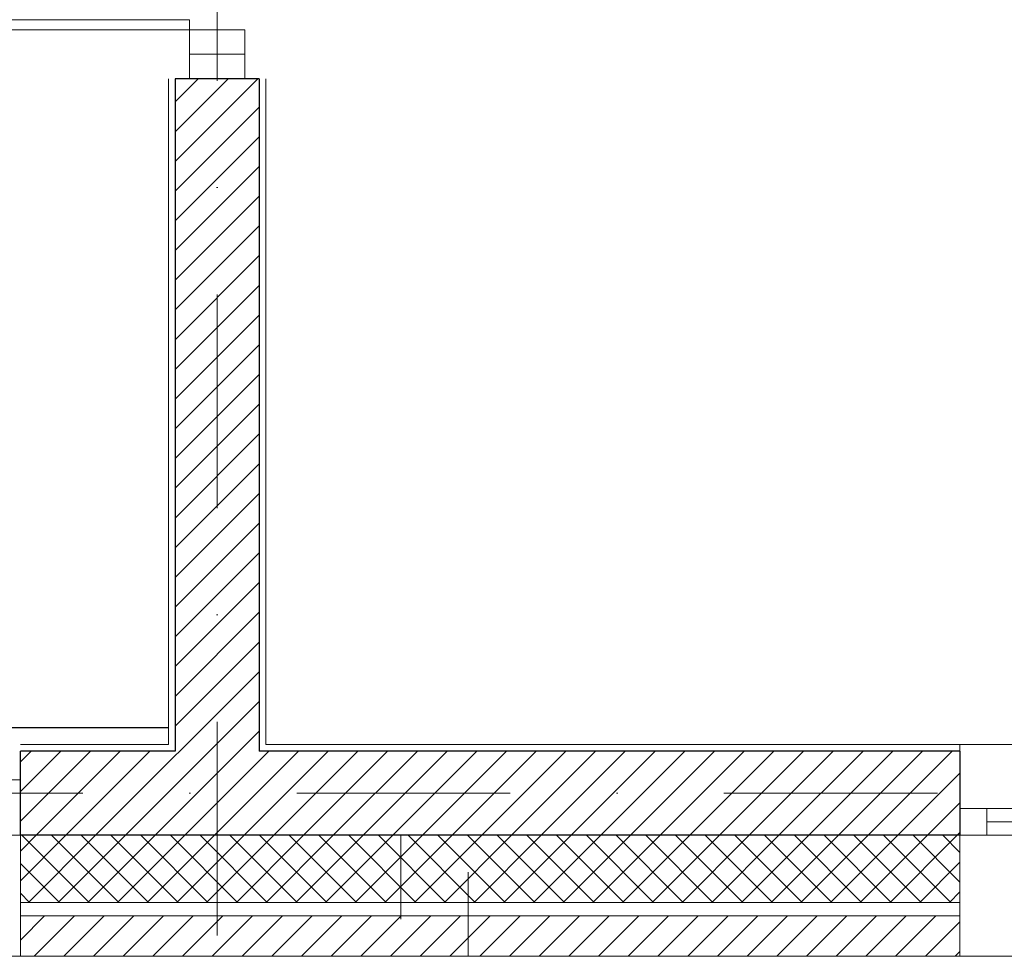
# Model space of a CAD drawing. Header units: metres. Extents: x 10441 to 19716, y -6570 to 1447.
# Tile 87 of 136: x 17022 to 17315, y -4289 to -4011. Entities that reach past the tile are written whole.
import ezdxf
from ezdxf.enums import TextEntityAlignment as Align

# ---------------------------------------------------------------- set-up
doc = ezdxf.new("R2010")
doc.units = ezdxf.units.M
doc.header["$MEASUREMENT"] = 0
doc.linetypes.add('8', pattern=[0.5, 0.25, -0.25])
doc.linetypes.add('DASHDOT', pattern=[25.4, 12.7, -6.35, 0, -6.35])
for name, color, linetype, lineweight in [('#elektryczne', 8, 'Continuous', 20), ('A_B.CIENKIE', 8, 'Continuous', 9), ('A_DRZWI', 8, 'Continuous', 5), ('A_HACZE', 8, 'Continuous', 5), ('A_OSIE', 8, 'Continuous', 13), ('A_OZACZENIE DRZWI', 8, 'Continuous', 13), ('A_OZNACZENIA OKIEN', 8, 'Continuous', 13), ('A_PROJEKTOWANE ŚCIANY MUROWANE NOŚNE', 8, 'Continuous', 30), ('A_STAL CIENKIE', 8, 'Continuous', 0), ('A_STOLARKA', 8, 'Continuous', 5), ('A_TYNK', 8, 'Continuous', 5), ('EB_CCTV', 4, 'Continuous', 5)]:
    doc.layers.add(name, color=color, linetype=linetype, lineweight=lineweight)
doc.styles.add('m1_romans', font='romans.shx', dxfattribs={"width": 0.8})

# ---------------------------------------------------------------- blocks, each defined once
blk = doc.blocks.new('podkład')
at = {"layer": 'A_B.CIENKIE', "color": 8, "linetype": '8', "ltscale": 100}
for p, q in [((12953.49, -3333.65), (12953.49, -2008.7)), ((12973.49, -3344.7), (12973.49, -2008.7))]:
    blk.add_line(p, q, dxfattribs=at)
at = {"layer": 'A_DRZWI', "color": 8, "ltscale": 2}
blk.add_line((12890.55, -1776.42), (12907.05, -1776.42), dxfattribs=at)
for points in [[(12802.55, -1769.14), (12802.55, -1766.14), (12890.55, -1766.14), (12890.55, -1769.14)], [(12907.05, -1769.14), (12907.05, -1783.7), (12890.55, -1783.7), (12890.55, -1769.14)], [(12825.75, -1992.2), (12840.3, -1992.2), (12840.3, -2008.7), (12825.75, -2008.7)]]:
    blk.add_lwpolyline(points, close=True, dxfattribs=at)
at = {"layer": 'A_HACZE', "color": 8, "linetype": 'Continuous'}
for p, q in [((12910.89, -1783.7), (12886.3, -1808.29)), ((12902.05, -1783.7), (12886.3, -1799.45)), ((12893.21, -1783.7), (12886.3, -1790.61)), ((12911.3, -1792.13), (12886.3, -1817.13)), ((12911.3, -1800.97), (12886.3, -1825.97)), ((12911.3, -1809.81), (12886.3, -1834.81)), ((12911.3, -1818.64), (12886.3, -1843.64)), ((12911.3, -1827.48), (12886.3, -1852.48)), ((12911.3, -1836.32), (12886.3, -1861.32)), ((12911.3, -1845.16), (12886.3, -1870.16)), ((12911.3, -1854), (12886.3, -1879)), ((12911.3, -1862.84), (12886.3, -1887.84)), ((12911.3, -1871.68), (12886.3, -1896.68)), ((12911.3, -1880.52), (12886.3, -1905.52)), ((12911.3, -1889.35), (12886.3, -1914.35)), ((12911.3, -1898.19), (12886.3, -1923.19)), ((12911.3, -1907.03), (12886.3, -1932.03)), ((12911.3, -1915.87), (12886.3, -1940.87)), ((12911.3, -1924.71), (12886.3, -1949.71)), ((12911.3, -1933.55), (12886.3, -1958.55)), ((12911.3, -1942.39), (12886.3, -1967.39)), ((12911.3, -1951.23), (12886.3, -1976.23)), ((12911.3, -1960.07), (12862.67, -2008.7)), ((12911.3, -1968.9), (12871.51, -2008.7)), ((12911.3, -1977.74), (12880.34, -2008.7)), ((12861.15, -1983.7), (12840.3, -2004.55)), ((12852.31, -1983.7), (12840.3, -1995.71)), ((12843.47, -1983.7), (12840.3, -1986.87)), ((12869.99, -1983.7), (12844.99, -2008.7)), ((12878.83, -1983.7), (12853.83, -2008.7)), ((12914.18, -1983.7), (12889.18, -2008.7)), ((12923.02, -1983.7), (12898.02, -2008.7)), ((12931.86, -1983.7), (12906.86, -2008.7)), ((12940.7, -1983.7), (12915.7, -2008.7)), ((12949.54, -1983.7), (12924.54, -2008.7)), ((12958.38, -1983.7), (12933.38, -2008.7)), ((12967.22, -1983.7), (12942.22, -2008.7)), ((12976.06, -1983.7), (12951.06, -2008.7)), ((12984.89, -1983.7), (12959.89, -2008.7)), ((12993.73, -1983.7), (12968.73, -2008.7)), ((13002.57, -1983.7), (12977.57, -2008.7)), ((13011.41, -1983.7), (12986.41, -2008.7)), ((13020.25, -1983.7), (12995.25, -2008.7)), ((13029.09, -1983.7), (13004.09, -2008.7)), ((13037.93, -1983.7), (13012.93, -2008.7)), ((13046.77, -1983.7), (13021.77, -2008.7)), ((13055.61, -1983.7), (13030.61, -2008.7)), ((13064.44, -1983.7), (13039.44, -2008.7)), ((13073.28, -1983.7), (13048.28, -2008.7)), ((13082.12, -1983.7), (13057.12, -2008.7)), ((13090.96, -1983.7), (13065.96, -2008.7)), ((13099.8, -1983.7), (13074.8, -2008.7)), ((13108.64, -1983.7), (13083.64, -2008.7)), ((13117.48, -1983.7), (13092.48, -2008.7)), ((13119.8, -1990.21), (13101.32, -2008.7)), ((13119.8, -1999.05), (13110.15, -2008.7)), ((12853.83, -2008.7), (12840.3, -2022.23)), ((12844.99, -2008.7), (12840.3, -2013.39)), ((12860.72, -2028.7), (12840.72, -2008.7)), ((12862.67, -2008.7), (12842.67, -2028.7)), ((12869.56, -2028.7), (12849.56, -2008.7)), ((12871.51, -2008.7), (12851.51, -2028.7)), ((12878.4, -2028.7), (12858.4, -2008.7)), ((12880.34, -2008.7), (12860.34, -2028.7)), ((12887.23, -2028.7), (12867.23, -2008.7)), ((12889.18, -2008.7), (12869.18, -2028.7)), ((12896.07, -2028.7), (12876.07, -2008.7)), ((12898.02, -2008.7), (12878.02, -2028.7)), ((12904.91, -2028.7), (12884.91, -2008.7)), ((12906.86, -2008.7), (12886.86, -2028.7)), ((12913.75, -2028.7), (12893.75, -2008.7)), ((12915.7, -2008.7), (12895.7, -2028.7)), ((12922.59, -2028.7), (12902.59, -2008.7)), ((12924.54, -2008.7), (12904.54, -2028.7)), ((12931.43, -2028.7), (12911.43, -2008.7)), ((12933.38, -2008.7), (12913.38, -2028.7)), ((12940.27, -2028.7), (12920.27, -2008.7)), ((12942.22, -2008.7), (12922.22, -2028.7)), ((12949.11, -2028.7), (12929.11, -2008.7)), ((12951.06, -2008.7), (12931.06, -2028.7)), ((12957.95, -2028.7), (12937.95, -2008.7)), ((12959.89, -2008.7), (12939.89, -2028.7)), ((12966.78, -2028.7), (12946.78, -2008.7)), ((12968.73, -2008.7), (12948.73, -2028.7)), ((12975.62, -2028.7), (12955.62, -2008.7)), ((12977.57, -2008.7), (12957.57, -2028.7)), ((12984.46, -2028.7), (12964.46, -2008.7)), ((12986.41, -2008.7), (12966.41, -2028.7)), ((12993.3, -2028.7), (12973.3, -2008.7)), ((12995.25, -2008.7), (12975.25, -2028.7)), ((13002.14, -2028.7), (12982.14, -2008.7)), ((13004.09, -2008.7), (12984.09, -2028.7)), ((13010.98, -2028.7), (12990.98, -2008.7)), ((13012.93, -2008.7), (12992.93, -2028.7)), ((13019.82, -2028.7), (12999.82, -2008.7)), ((13021.77, -2008.7), (13001.77, -2028.7)), ((13028.66, -2028.7), (13008.66, -2008.7)), ((13030.61, -2008.7), (13010.61, -2028.7)), ((13037.49, -2028.7), (13017.49, -2008.7)), ((13039.44, -2008.7), (13019.44, -2028.7)), ((13046.33, -2028.7), (13026.33, -2008.7)), ((13048.28, -2008.7), (13028.28, -2028.7)), ((13055.17, -2028.7), (13035.17, -2008.7)), ((13057.12, -2008.7), (13037.12, -2028.7)), ((13064.01, -2028.7), (13044.01, -2008.7)), ((13065.96, -2008.7), (13045.96, -2028.7)), ((13072.85, -2028.7), (13052.85, -2008.7)), ((13074.8, -2008.7), (13054.8, -2028.7)), ((13081.69, -2028.7), (13061.69, -2008.7)), ((13083.64, -2008.7), (13063.64, -2028.7)), ((13090.53, -2028.7), (13070.53, -2008.7)), ((13092.48, -2008.7), (13072.48, -2028.7)), ((13099.37, -2028.7), (13079.37, -2008.7)), ((13101.32, -2008.7), (13081.32, -2028.7)), ((13108.21, -2028.7), (13088.21, -2008.7)), ((13110.15, -2008.7), (13090.15, -2028.7)), ((13117.04, -2028.7), (13097.04, -2008.7)), ((13118.99, -2008.7), (13098.99, -2028.7)), ((13119.8, -2022.62), (13105.88, -2008.7)), ((13119.8, -2013.78), (13114.72, -2008.7)), ((13119.8, -2007.89), (13118.99, -2008.7)), ((12851.88, -2028.7), (12840.3, -2017.12)), ((13119.8, -2016.73), (13107.83, -2028.7)), ((12843.04, -2028.7), (12840.3, -2025.96)), ((13119.8, -2025.57), (13116.67, -2028.7)), ((12847.51, -2032.7), (12840.3, -2039.9)), ((12856.34, -2032.7), (12844.34, -2044.7)), ((12865.18, -2032.7), (12853.18, -2044.7)), ((12874.02, -2032.7), (12862.02, -2044.7)), ((12882.86, -2032.7), (12870.86, -2044.7)), ((12891.7, -2032.7), (12879.7, -2044.7)), ((12900.54, -2032.7), (12888.54, -2044.7)), ((12909.38, -2032.7), (12897.38, -2044.7)), ((12918.22, -2032.7), (12906.22, -2044.7)), ((12927.06, -2032.7), (12915.06, -2044.7)), ((12935.89, -2032.7), (12923.89, -2044.7)), ((12944.73, -2032.7), (12932.73, -2044.7)), ((12953.57, -2032.7), (12941.57, -2044.7)), ((12962.41, -2032.7), (12950.41, -2044.7)), ((12971.25, -2032.7), (12959.25, -2044.7)), ((12980.09, -2032.7), (12968.09, -2044.7)), ((12988.93, -2032.7), (12976.93, -2044.7)), ((12997.77, -2032.7), (12985.77, -2044.7)), ((13006.61, -2032.7), (12994.61, -2044.7)), ((13015.44, -2032.7), (13003.44, -2044.7)), ((13024.28, -2032.7), (13012.28, -2044.7)), ((13033.12, -2032.7), (13021.12, -2044.7)), ((13041.96, -2032.7), (13029.96, -2044.7)), ((13050.8, -2032.7), (13038.8, -2044.7)), ((13059.64, -2032.7), (13047.64, -2044.7)), ((13068.48, -2032.7), (13056.48, -2044.7)), ((13077.32, -2032.7), (13065.32, -2044.7)), ((13086.15, -2032.7), (13074.15, -2044.7)), ((13094.99, -2032.7), (13082.99, -2044.7)), ((13103.83, -2032.7), (13091.83, -2044.7)), ((13112.67, -2032.7), (13100.67, -2044.7)), ((13119.8, -2034.41), (13109.51, -2044.7)), ((13119.8, -2043.25), (13118.35, -2044.7))]:
    blk.add_line(p, q, dxfattribs=at)
at = {"layer": 'A_OSIE', "color": 8, "linetype": 'DASHDOT', "ltscale": 5}
for p, q in [((12898.8, -449.79), (12898.8, -2335.96)), ((14256.99, -1996.2), (10108.73, -1996.2))]:
    blk.add_line(p, q, dxfattribs=at)
at = {"layer": 'A_PROJEKTOWANE ŚCIANY MUROWANE NOŚNE', "color": 8}
for p, q in [((12886.3, -1783.7), (12886.3, -1983.7)), ((12911.3, -1783.7), (12886.3, -1783.7)), ((12911.3, -1783.7), (12911.3, -1983.7)), ((12886.3, -1983.7), (12840.3, -1983.7)), ((12840.3, -2008.7), (12840.3, -1983.7)), ((13119.8, -1983.7), (12911.3, -1983.7)), ((13119.8, -1983.7), (13119.8, -2008.7)), ((13119.8, -2008.7), (12840.3, -2008.7))]:
    blk.add_line(p, q, dxfattribs=at)
at = {"layer": 'A_STAL CIENKIE', "color": 8, "linetype": '8', "ltscale": 100}
blk.add_line((10470.62, -2044.7), (13910.62, -2044.7), dxfattribs=at)
at = {"layer": 'A_STOLARKA', "color": 8}
for p, q in [((13119.8, -2044.7), (13119.8, -1981.7)), ((13119.8, -1981.7), (13231.8, -1981.7)), ((13231.8, -2000.7), (13119.8, -2000.7)), ((13119.8, -2008.7), (13119.8, -2000.7)), ((13119.8, -2000.7), (13127.8, -2000.7)), ((13127.8, -2000.7), (13127.8, -2008.7)), ((13223.8, -2004.7), (13127.8, -2004.7)), ((13223.8, -2008.7), (13119.8, -2008.7)), ((13127.8, -2008.7), (13119.8, -2008.7)), ((13231.8, -2044.7), (13119.8, -2044.7))]:
    blk.add_line(p, q, dxfattribs=at)
at = {"layer": 'A_TYNK', "color": 8}
for p, q in [((12884.3, -1981.7), (12884.3, -1783.7)), ((12913.3, -1981.7), (12913.3, -1783.7)), ((12840.3, -1981.7), (12884.3, -1981.7)), ((13119.8, -1981.7), (12913.3, -1981.7))]:
    blk.add_line(p, q, dxfattribs=at)
at = {"layer": 'A_TYNK', "color": 8, "linetype": 'Continuous'}
for p, q in [((12840.3, -2008.7), (12840.3, -2028.7)), ((13119.8, -2028.7), (12840.3, -2028.7)), ((12840.3, -2028.7), (12840.3, -2044.7)), ((13119.8, -2028.7), (12840.3, -2028.7)), ((13119.8, -2028.7), (13119.8, -2044.7)), ((13119.8, -2032.7), (12840.3, -2032.7)), ((13119.8, -2044.7), (12840.3, -2044.7))]:
    blk.add_line(p, q, dxfattribs=at)
at = {"layer": 'A_OZACZENIE DRZWI', "color": 8, "ltscale": 0.1, "style": 'm1_romans', "width": 0.8}
for rotation, p in [(98.4861, (12735.07, -773.13)), (360, (12573.8, -1012.7)), (90, (11565.29, -1150.14)), (90, (11872.29, -1150.14)), (90, (12230.03, -1245.64)), (90, (12385.87, -1249.44)), (90, (11565.29, -1370.89)), (90, (11872.29, -1370.89)), (90, (12230.03, -1370.89)), (90, (12389.3, -1370.89)), (90, (11748.79, -1556.15)), (90, (11986.6, -1556.15)), (90, (12389.3, -1556.15)), (360, (12235.05, -1664.2)), (360, (12235.05, -1880.2)), (90, (11745.78, -2001.94))]:
    blk.add_attdef('SZEROKOSC', text='', height=10, rotation=rotation, dxfattribs=at).set_placement(p, align=Align.BOTTOM_CENTER)
for rotation, p in [(98.4861, (12738.56, -773.47)), (360, (12572.95, -1016.09)), (90, (11568.68, -1150.99)), (90, (11875.68, -1150.99)), (90, (12233.42, -1246.49)), (90, (12389.27, -1250.29)), (90, (11568.68, -1371.74)), (90, (11875.68, -1371.74)), (90, (12233.42, -1371.74)), (90, (12392.69, -1371.74)), (90, (11752.19, -1557)), (90, (11990, -1557)), (90, (12392.69, -1557)), (360, (12234.2, -1667.59)), (360, (12234.2, -1883.59)), (90, (11749.18, -2002.79))]:
    blk.add_attdef('WYSOKOSC', text='', height=10, rotation=rotation, dxfattribs=at).set_placement(p, align=Align.TOP_CENTER)
at = {"layer": 'A_OZNACZENIA OKIEN', "color": 8, "ltscale": 0.1, "style": 'm1_romans', "width": 0.8}
for rotation, p in [(278.8676, (13403.28, -587.56)), (278.8676, (13013.44, -645.27)), (278.8676, (12475.3, -724.92)), (278.8676, (12253.72, -757.72)), (0, (14011.09, -903.42)), (278.8676, (11051.11, -935.72)), (278.8676, (10670.26, -992.09)), (0, (14011.09, -1578.09)), (90, (10823, -2081.55)), (90, (11208, -2081.55)), (90, (11974, -2081.55)), (90, (13179.19, -2081.55)), (90, (13543.19, -2081.55))]:
    blk.add_attdef('WYSOKOSC', text='', height=10, rotation=rotation, dxfattribs=at).set_placement(p, align=Align.TOP_CENTER)
for rotation, p in [(278.8676, (13373.71, -593.04)), (278.8676, (12983.87, -650.74)), (278.8676, (12445.73, -730.4)), (278.8676, (12224.15, -763.19)), (0, (14017.48, -900.03)), (278.8676, (11021.54, -941.2)), (278.8676, (10640.69, -997.57)), (0, (14017.48, -1574.7)), (90, (10819.6, -2080.7)), (90, (11204.6, -2080.7)), (90, (11970.6, -2080.7)), (90, (13175.8, -2080.7)), (90, (13539.8, -2080.7))]:
    blk.add_attdef('SZEROKOSC', text='', height=10, rotation=rotation, dxfattribs=at).set_placement(p, align=Align.BOTTOM_CENTER)

msp = doc.modelspace()

# ---------------------------------------------------------------- linework, layer by layer
at = {"layer": 'EB_CCTV', "color": 4, "linetype": 'Continuous', "lineweight": 30}
msp.add_lwpolyline([(16775.67, -4221.48), (17066.67, -4221.48)], dxfattribs=at)

# ---------------------------------------------------------------- block references
at = {"layer": '#elektryczne', "color": 8, "linetype": 'Continuous', "lineweight": 18}
msp.add_blockref('podkład', (4182.37, -2244.78), dxfattribs=at)

doc.saveas('drawing.dxf')
